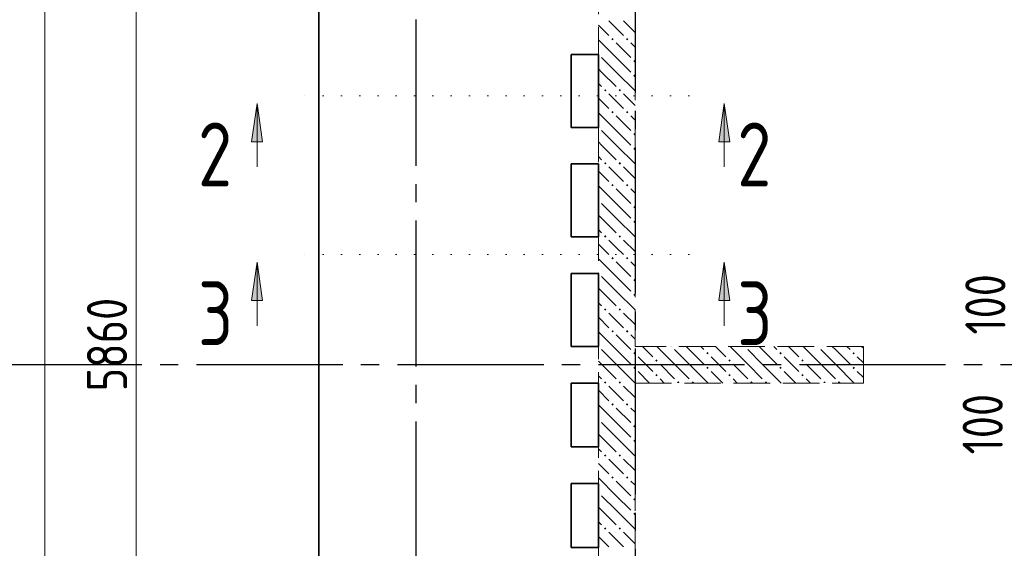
# Model space of a CAD drawing. Header units: millimetres. Extents: x 0 to 43617, y 0 to 59400.
# Tile 4 of 32: x 5756 to 11146, y 24825 to 27720. Entities that reach past the tile are written whole.
import ezdxf

# ---------------------------------------------------------------- set-up
doc = ezdxf.new("R2010")
doc.units = ezdxf.units.MM
for name, pattern in [('______2', [270, 200, -70]), ('______5', [1100, 800, -100, 100, -100]), ('______9', [100, 0, -100])]:
    doc.linetypes.add(name, pattern=pattern)
for name, color, linetype, lineweight in [('Standard', 7, 'Continuous', 25), ('Оси', 40, '______5', 18), ('Сечения символ', 7, 'Continuous', 25)]:
    doc.layers.add(name, color=color, linetype=linetype, lineweight=lineweight)
doc.layers.add('ЖБ Перекрытие верхний уровень', color=7, linetype='Continuous', lineweight=25, true_color=0xe0e0ff)
doc.layers.add('ЖБ Стена верхний уровень', color=7, linetype='Continuous', lineweight=25, true_color=0x006e00)
doc.styles.add('GOST 2.304-81', font='txt')
doc.styles.add('ISOCPEUR', font='txt')

msp = doc.modelspace()

# ---------------------------------------------------------------- hatches: boundary and pattern name
at = {"layer": 'ЖБ Стена верхний уровень', "linetype": 'Continuous', "lineweight": 18, "transparency": 33554687}
for points in [[(8994.451904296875, 27613.14086914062), (9000.9521484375, 27619.64111328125), (9007.452392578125, 27613.14086914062), (9000.9521484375, 27606.63452148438)], [(9074.45068359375, 27613.14086914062), (9080.950927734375, 27619.64111328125), (9087.451171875, 27613.14086914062), (9080.950927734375, 27606.63452148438)], [(8923.9990234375, 27536.59019219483), (8927.45361328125, 27533.14208984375), (8923.9990234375, 27529.68425625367)], [(9114.453125, 27493.1396484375), (9120.953369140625, 27499.63989257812), (9123.9990234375, 27496.59423828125), (9123.9990234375, 27489.68181484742), (9120.953369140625, 27486.63330078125)], [(9114.453125, 27413.14086914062), (9120.953369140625, 27419.64111328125), (9123.9990234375, 27416.59545898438), (9123.9990234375, 27409.68303555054), (9120.953369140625, 27406.63452148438)], [(8954.45556640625, 27333.14208984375), (8960.94970703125, 27339.63012695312), (8967.449951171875, 27333.14208984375), (8960.94970703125, 27326.6357421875)], [(9034.454345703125, 27333.14208984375), (9040.95458984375, 27339.63012695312), (9047.44873046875, 27333.14208984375), (9040.95458984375, 27326.6357421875)], [(8994.451904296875, 27213.14086914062), (9000.9521484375, 27219.64111328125), (9007.452392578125, 27213.14086914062), (9000.9521484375, 27206.63452148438)], [(9074.45068359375, 27213.14086914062), (9080.950927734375, 27219.64111328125), (9087.451171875, 27213.14086914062), (9080.950927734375, 27206.63452148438)], [(8923.9990234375, 27136.59019219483), (8927.45361328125, 27133.14208984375), (8923.9990234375, 27129.68425625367)], [(9114.453125, 27093.1396484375), (9120.953369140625, 27099.63989257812), (9123.9990234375, 27096.59423828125), (9123.9990234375, 27089.68181484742), (9120.953369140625, 27086.63330078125)], [(9114.453125, 27013.14086914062), (9120.953369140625, 27019.64111328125), (9123.9990234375, 27016.59545898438), (9123.9990234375, 27009.68303555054), (9120.953369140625, 27006.63452148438)], [(8954.45556640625, 26933.14208984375), (8960.94970703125, 26939.63012695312), (8967.449951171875, 26933.14208984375), (8960.94970703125, 26926.6357421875)], [(9034.454345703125, 26933.14208984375), (9040.95458984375, 26939.63012695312), (9047.44873046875, 26933.14208984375), (9040.95458984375, 26926.6357421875)], [(8994.451904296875, 26813.14086914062), (9000.9521484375, 26819.64111328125), (9007.452392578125, 26813.14086914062), (9000.9521484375, 26806.63452148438)], [(9074.45068359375, 26813.14086914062), (9080.950927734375, 26819.64111328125), (9087.451171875, 26813.14086914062), (9080.950927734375, 26806.63452148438)], [(8923.9990234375, 26736.59019219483), (8927.45361328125, 26733.14208984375), (8923.9990234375, 26729.68425625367)], [(9114.453125, 26693.13354492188), (9120.953369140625, 26699.63989257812), (9123.9990234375, 26696.59137851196), (9123.9990234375, 26689.67895507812), (9120.953369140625, 26686.63330078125)], [(9114.453125, 26613.14086914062), (9120.953369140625, 26619.64111328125), (9123.9990234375, 26616.59545898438), (9123.9990234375, 26609.68303555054), (9120.953369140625, 26606.63452148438)], [(8954.45556640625, 26533.14208984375), (8960.94970703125, 26539.63012695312), (8967.449951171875, 26533.14208984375), (8960.94970703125, 26526.6357421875)], [(9034.454345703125, 26533.14208984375), (9040.95458984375, 26539.63012695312), (9047.44873046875, 26533.14208984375), (9040.95458984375, 26526.6357421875)], [(8994.451904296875, 26413.14086914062), (9000.9521484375, 26419.64111328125), (9007.452392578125, 26413.14086914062), (9000.9521484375, 26406.63452148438)], [(9074.45068359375, 26413.14086914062), (9080.950927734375, 26419.64111328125), (9087.451171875, 26413.14086914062), (9080.950927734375, 26406.63452148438)], [(8923.9990234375, 26336.59019219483), (8927.45361328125, 26333.14208984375), (8923.9990234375, 26329.68425625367)], [(9114.453125, 26293.13354492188), (9120.953369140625, 26299.63989257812), (9123.9990234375, 26296.59137851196), (9123.9990234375, 26289.67895507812), (9120.953369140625, 26286.63330078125)], [(9114.453125, 26213.14086914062), (9120.953369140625, 26219.64111328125), (9123.9990234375, 26216.59545898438), (9123.9990234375, 26209.68303555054), (9120.953369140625, 26206.63452148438)], [(8954.45556640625, 26133.14208984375), (8960.94970703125, 26139.63012695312), (8967.449951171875, 26133.14208984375), (8960.94970703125, 26126.6357421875)], [(9034.454345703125, 26133.14208984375), (9040.95458984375, 26139.63012695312), (9047.44873046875, 26133.14208984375), (9040.95458984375, 26126.6357421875)], [(8994.451904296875, 26013.14086914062), (9000.9521484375, 26019.64111328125), (9007.452392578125, 26013.14086914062), (9000.9521484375, 26006.63452148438)], [(9074.45068359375, 26013.14086914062), (9080.950927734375, 26019.64111328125), (9087.451171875, 26013.14086914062), (9080.950927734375, 26006.63452148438)], [(8923.9990234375, 25936.59019219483), (8927.45361328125, 25933.14208984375), (8923.9990234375, 25929.68425625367)], [(9324.313251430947, 25929.99877929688), (9320.953369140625, 25926.6357421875), (9317.593486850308, 25929.99877929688)], [(9724.313251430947, 25929.99877929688), (9720.953369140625, 25926.6357421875), (9717.593486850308, 25929.99877929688)], [(10124.31325143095, 25929.99877929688), (10120.95336914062, 25926.6357421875), (10117.59348685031, 25929.99877929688)], [(9114.453125, 25893.13354492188), (9120.953369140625, 25899.63989257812), (9123.9990234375, 25896.59137851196), (9123.9990234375, 25889.67895507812), (9120.953369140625, 25886.63330078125)], [(9123.9990234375, 25896.59137851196), (9127.45361328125, 25893.13354492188), (9123.9990234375, 25889.67895507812)], [(9514.453125, 25893.13354492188), (9520.953369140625, 25899.63989257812), (9527.45361328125, 25893.13354492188), (9520.953369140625, 25886.63330078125)], [(9914.453125, 25893.13354492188), (9920.953369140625, 25899.63989257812), (9927.45361328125, 25893.13354492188), (9920.953369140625, 25886.63330078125)], [(10314.453125, 25893.13354492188), (10320.95336914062, 25899.63989257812), (10327.45361328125, 25893.13354492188), (10320.95336914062, 25886.63330078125)], [(9114.453125, 25813.14086914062), (9120.953369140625, 25819.64111328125), (9123.9990234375, 25816.59545898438), (9123.9990234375, 25809.68303555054), (9120.953369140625, 25806.63452148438)], [(9234.454345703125, 25853.13110351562), (9240.95458984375, 25859.63745117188), (9247.44873046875, 25853.13110351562), (9240.95458984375, 25846.64306640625)], [(9514.453125, 25813.14086914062), (9520.953369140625, 25819.64111328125), (9527.45361328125, 25813.14086914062), (9520.953369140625, 25806.63452148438)], [(9634.454345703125, 25853.13110351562), (9640.95458984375, 25859.63745117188), (9647.44873046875, 25853.13110351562), (9640.95458984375, 25846.64306640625)], [(9914.453125, 25813.14086914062), (9920.953369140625, 25819.64111328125), (9927.45361328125, 25813.14086914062), (9920.953369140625, 25806.63452148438)], [(10034.45434570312, 25853.13110351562), (10040.95458984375, 25859.63745117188), (10047.44873046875, 25853.13110351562), (10040.95458984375, 25846.64306640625)], [(10314.453125, 25813.14086914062), (10320.95336914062, 25819.64111328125), (10327.45361328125, 25813.14086914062), (10320.95336914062, 25806.63452148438)], [(9123.9990234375, 25816.59545898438), (9127.45361328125, 25813.14086914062), (9123.9990234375, 25809.68303555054)], [(9234.454345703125, 25773.13232421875), (9240.95458984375, 25779.638671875), (9247.44873046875, 25773.13232421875), (9240.95458984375, 25766.63208007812)], [(9634.454345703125, 25773.13232421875), (9640.95458984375, 25779.638671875), (9647.44873046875, 25773.13232421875), (9640.95458984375, 25766.63208007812)], [(10034.45434570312, 25773.13232421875), (10040.95458984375, 25779.638671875), (10047.44873046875, 25773.13232421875), (10040.95458984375, 25766.63208007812)], [(8954.45556640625, 25733.14208984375), (8960.94970703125, 25739.63012695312), (8967.449951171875, 25733.14208984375), (8960.94970703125, 25726.6357421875)], [(9034.454345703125, 25733.14208984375), (9040.95458984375, 25739.63012695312), (9047.44873046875, 25733.14208984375), (9040.95458984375, 25726.6357421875)], [(9354.45556640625, 25733.14208984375), (9360.94970703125, 25739.63012695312), (9367.449951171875, 25733.14208984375), (9364.30958932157, 25729.99877929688), (9357.592979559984, 25729.99877929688)], [(9434.454345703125, 25733.14208984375), (9440.95458984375, 25739.63012695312), (9447.44873046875, 25733.14208984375), (9444.311317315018, 25729.99877929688), (9437.594707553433, 25729.99877929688)], [(9754.45556640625, 25733.14208984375), (9760.94970703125, 25739.63012695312), (9767.449951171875, 25733.14208984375), (9764.30958932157, 25729.99877929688), (9757.592979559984, 25729.99877929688)], [(9834.454345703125, 25733.14208984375), (9840.95458984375, 25739.63012695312), (9847.44873046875, 25733.14208984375), (9844.311317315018, 25729.99877929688), (9837.594707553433, 25729.99877929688)], [(10154.45556640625, 25733.14208984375), (10160.94970703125, 25739.63012695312), (10167.44995117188, 25733.14208984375), (10164.30958932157, 25729.99877929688), (10157.59297955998, 25729.99877929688)], [(10234.45434570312, 25733.14208984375), (10240.95458984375, 25739.63012695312), (10247.44873046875, 25733.14208984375), (10244.31131731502, 25729.99877929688), (10237.59470755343, 25729.99877929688)], [(8994.451904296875, 25613.14086914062), (9000.9521484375, 25619.64111328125), (9007.452392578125, 25613.14086914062), (9000.9521484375, 25606.63452148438)], [(9074.45068359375, 25613.14086914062), (9080.950927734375, 25619.64111328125), (9087.451171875, 25613.14086914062), (9080.950927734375, 25606.63452148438)], [(8923.9990234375, 25536.5966796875), (8927.45361328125, 25533.14208984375), (8923.9990234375, 25529.68425625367)], [(9114.453125, 25493.13354492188), (9120.953369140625, 25499.63989257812), (9123.9990234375, 25496.59137851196), (9123.9990234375, 25489.67895507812), (9120.953369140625, 25486.63330078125)], [(9114.453125, 25413.14086914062), (9120.953369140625, 25419.64111328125), (9123.9990234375, 25416.59545898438), (9123.9990234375, 25409.68303555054), (9120.953369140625, 25406.63452148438)], [(8954.45556640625, 25333.14208984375), (8960.94970703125, 25339.64233398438), (8967.449951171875, 25333.14208984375), (8960.94970703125, 25326.6357421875)], [(9034.454345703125, 25333.14208984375), (9040.95458984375, 25339.64233398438), (9047.44873046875, 25333.14208984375), (9040.95458984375, 25326.6357421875)], [(8994.451904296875, 25213.14086914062), (9000.9521484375, 25219.64111328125), (9007.452392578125, 25213.14086914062), (9000.9521484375, 25206.63452148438)], [(9074.45068359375, 25213.14086914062), (9080.950927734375, 25219.64111328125), (9087.451171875, 25213.14086914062), (9080.950927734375, 25206.63452148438)], [(8923.9990234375, 25136.5966796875), (8927.45361328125, 25133.14208984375), (8923.9990234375, 25129.68425625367)], [(9114.453125, 25093.13354492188), (9120.953369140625, 25099.63989257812), (9123.9990234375, 25096.59137851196), (9123.9990234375, 25089.67895507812), (9120.953369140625, 25086.63330078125)], [(9114.453125, 25013.14086914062), (9120.953369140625, 25019.64111328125), (9123.9990234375, 25016.59545898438), (9123.9990234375, 25009.68303555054), (9120.953369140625, 25006.63452148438)], [(8954.45556640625, 24933.14208984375), (8960.94970703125, 24939.64233398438), (8967.449951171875, 24933.14208984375), (8960.94970703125, 24926.6357421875)], [(9034.454345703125, 24933.14208984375), (9040.95458984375, 24939.64233398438), (9047.44873046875, 24933.14208984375), (9040.95458984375, 24926.6357421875)]]:
    msp.add_hatch(color=7, dxfattribs=at).paths.add_polyline_path(points, flags=16)
at = {"layer": 'Сечения символ', "linetype": 'Continuous', "lineweight": 13, "transparency": 33554687}
for points in [[(7025.384521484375, 27051.611328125), (7055.389404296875, 27261.61499023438), (7085.38818359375, 27051.611328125)], [(9582.18994140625, 27051.611328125), (9612.19482421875, 27261.61499023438), (9642.1875, 27051.611328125)], [(7025.384521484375, 26181.61010742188), (7055.389404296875, 26391.60766601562), (7085.38818359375, 26181.61010742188)], [(9582.18994140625, 26181.61010742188), (9612.19482421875, 26391.60766601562), (9642.1875, 26181.61010742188)]]:
    msp.add_hatch(color=7, dxfattribs=at).paths.add_polyline_path(points, flags=16)

# ---------------------------------------------------------------- linework, layer by layer
at = {"layer": 'Standard', "color": 7, "linetype": 'Continuous', "lineweight": 13, "transparency": 33554687}
msp.add_line((6393.994140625, 28879.99877929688), (6393.994140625, 23019.9951171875), dxfattribs=at)
msp.add_lwpolyline([(5893.994140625, 57219.9951171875), (5893.994140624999, 38586.05987162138), (5893.994140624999, 38586.05987162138), (5893.994140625, 20799.560546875)], dxfattribs=at)
at = {"layer": 'ЖБ Перекрытие верхний уровень', "color": 7, "linetype": 'Continuous', "lineweight": 35, "transparency": 33554687}
for p, q in [((7393.994140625, 57219.9951171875), (7393.994140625, 22670.00122070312)), ((8774.005126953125, 27129.99877929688), (8774.005126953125, 27529.99877929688)), ((8774.005126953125, 27529.99877929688), (8923.9990234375, 27529.99877929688)), ((8923.9990234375, 27529.99877929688), (8923.9990234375, 27129.99877929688)), ((8923.9990234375, 27129.99877929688), (8774.005126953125, 27129.99877929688)), ((8774.005126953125, 26529.99877929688), (8774.005126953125, 26929.99877929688)), ((8774.005126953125, 26929.99877929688), (8923.9990234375, 26929.99877929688)), ((8923.9990234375, 26929.99877929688), (8923.9990234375, 26529.99877929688)), ((8923.9990234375, 26529.99877929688), (8774.005126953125, 26529.99877929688)), ((8774.005126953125, 26329.99877929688), (8923.9990234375, 26329.99877929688)), ((8774.005126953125, 25929.99877929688), (8774.005126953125, 26329.99877929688)), ((8923.9990234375, 26329.99877929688), (8923.9990234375, 25929.99877929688)), ((8923.9990234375, 25929.99877929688), (8774.005126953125, 25929.99877929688)), ((8774.005126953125, 25379.99877929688), (8774.005126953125, 25729.99877929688)), ((8774.005126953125, 25729.99877929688), (8923.9990234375, 25729.99877929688)), ((8923.9990234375, 25729.99877929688), (8923.9990234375, 25379.99877929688)), ((8923.9990234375, 25379.99877929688), (8774.005126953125, 25379.99877929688)), ((8774.005126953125, 25179.99877929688), (8923.9990234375, 25179.99877929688)), ((8774.005126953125, 24829.99877929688), (8774.005126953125, 25179.99877929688)), ((8923.9990234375, 25179.99877929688), (8923.9990234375, 24829.99877929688)), ((8923.9990234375, 24829.99877929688), (8774.005126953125, 24829.99877929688))]:
    msp.add_line(p, q, dxfattribs=at)
at = {"layer": 'ЖБ Стена верхний уровень', "color": 251, "linetype": '______2', "lineweight": 13, "true_color": 0x656565, "transparency": 33554687}
for p, q in [((9123.9990234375, 25929.99877929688), (9123.9990234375, 29229.99877929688)), ((8923.9990234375, 29029.99877929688), (8923.9990234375, 22870.00122070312)), ((10374.00512695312, 25929.99877929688), (9123.9990234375, 25929.99877929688)), ((10374.00512695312, 25729.99877929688), (10374.00512695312, 25929.99877929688)), ((9123.9990234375, 25729.99877929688), (10374.00512695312, 25729.99877929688)), ((9123.9990234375, 22870.00122070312), (9123.9990234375, 25729.99877929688))]:
    msp.add_line(p, q, dxfattribs=at)
at = {"layer": 'ЖБ Стена верхний уровень', "color": 9, "linetype": 'Continuous', "lineweight": 18, "true_color": 0xc7c7c7, "transparency": 33554687}
for p, q in [((9020.953369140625, 27673.13232421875), (8980.950927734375, 27713.14086914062)), ((9060.94970703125, 27713.14086914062), (9123.9990234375, 27650.09155273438)), ((8923.9990234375, 27690.08820075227), (8980.950927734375, 27633.14208984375)), ((9060.94970703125, 27633.14208984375), (9020.953369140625, 27673.13232421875)), ((9020.953369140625, 27513.14086914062), (8923.9990234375, 27610.09521484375)), ((9020.953369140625, 27593.1396484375), (9100.9521484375, 27513.14086914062)), ((9100.9521484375, 27593.1396484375), (9123.9990234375, 27570.09160122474)), ((8940.95458984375, 27513.14086914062), (9020.953369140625, 27433.14208984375)), ((9020.953369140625, 27513.14086914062), (9100.9521484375, 27433.14208984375)), ((8940.95458984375, 27433.14208984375), (8923.9990234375, 27450.09593145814)), ((8940.95458984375, 27433.14208984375), (9020.953369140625, 27353.13110351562)), ((9020.953369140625, 27433.14208984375), (9123.9990234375, 27330.09643554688)), ((8923.999023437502, 27370.08796344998), (8940.95458984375, 27353.13110351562)), ((8923.9990234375, 27290.08820075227), (8980.950927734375, 27233.14208984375)), ((9020.953369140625, 27273.13232421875), (8980.950927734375, 27313.14086914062)), ((9060.94970703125, 27233.14208984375), (9020.953369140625, 27273.13232421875)), ((9060.94970703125, 27313.14086914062), (9123.9990234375, 27250.09155273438)), ((9020.953369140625, 27113.14086914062), (8923.9990234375, 27210.09521484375)), ((9020.953369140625, 27193.1396484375), (9100.9521484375, 27113.14086914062)), ((9100.9521484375, 27193.1396484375), (9123.9990234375, 27170.09160122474)), ((8940.95458984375, 27113.14086914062), (9020.953369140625, 27033.14208984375)), ((9020.953369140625, 27113.14086914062), (9100.9521484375, 27033.14208984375)), ((8940.95458984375, 27033.14208984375), (8923.9990234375, 27050.09593145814)), ((8940.95458984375, 27033.14208984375), (9020.953369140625, 26953.13110351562)), ((9020.953369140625, 27033.14208984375), (9123.9990234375, 26930.09643554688)), ((8923.999023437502, 26970.08796344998), (8940.95458984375, 26953.13110351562)), ((9020.953369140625, 26873.13232421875), (8980.950927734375, 26913.14086914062)), ((9060.94970703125, 26913.14086914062), (9123.9990234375, 26850.09155273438)), ((8923.9990234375, 26890.08820075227), (8980.950927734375, 26833.14208984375)), ((9060.94970703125, 26833.14208984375), (9020.953369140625, 26873.13232421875)), ((9020.953369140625, 26713.14086914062), (8923.9990234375, 26810.09521484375)), ((9020.953369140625, 26793.1396484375), (9100.9521484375, 26713.14086914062)), ((9100.9521484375, 26793.1396484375), (9123.9990234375, 26770.09160122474)), ((8940.95458984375, 26713.14086914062), (9020.953369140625, 26633.14208984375)), ((9020.953369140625, 26713.14086914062), (9100.9521484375, 26633.14208984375)), ((8940.95458984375, 26633.14208984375), (8923.9990234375, 26650.09593145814)), ((8940.95458984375, 26633.14208984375), (9020.953369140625, 26553.13110351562)), ((9020.953369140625, 26633.14208984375), (9123.9990234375, 26530.09643554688)), ((8923.999023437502, 26570.08796344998), (8940.95458984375, 26553.13110351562)), ((8923.9990234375, 26490.08820075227), (8980.950927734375, 26433.14208984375)), ((9020.953369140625, 26473.13232421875), (8980.950927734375, 26513.14086914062)), ((9060.94970703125, 26433.14208984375), (9020.953369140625, 26473.13232421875)), ((9060.94970703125, 26513.14086914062), (9123.9990234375, 26450.08834591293)), ((9020.953369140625, 26313.14086914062), (8923.9990234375, 26410.09521484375)), ((9020.953369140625, 26393.13354492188), (9100.9521484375, 26313.14086914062)), ((9100.9521484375, 26393.13354492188), (9123.9990234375, 26370.08666992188)), ((8940.95458984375, 26313.14086914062), (9020.953369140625, 26233.14208984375)), ((9020.953369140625, 26313.14086914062), (9100.9521484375, 26233.14208984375)), ((8940.95458984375, 26233.14208984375), (8923.9990234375, 26250.09593145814)), ((8940.95458984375, 26233.14208984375), (9020.953369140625, 26153.13110351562)), ((9020.953369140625, 26233.14208984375), (9123.9990234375, 26130.09643554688)), ((8923.999023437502, 26170.08796344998), (8940.95458984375, 26153.13110351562)), ((8923.9990234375, 26090.08820075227), (8980.950927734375, 26033.14208984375)), ((9020.953369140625, 26073.13232421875), (8980.950927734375, 26113.14086914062)), ((9060.94970703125, 26113.14086914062), (9123.9990234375, 26050.08834591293)), ((9060.94970703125, 26033.14208984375), (9020.953369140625, 26073.13232421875)), ((9020.953369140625, 25913.14086914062), (8923.9990234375, 26010.09521484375)), ((9020.953369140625, 25993.13354492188), (9100.9521484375, 25913.14086914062)), ((9100.9521484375, 25993.13354492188), (9123.9990234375, 25970.08666992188)), ((9164.086914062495, 25929.99877929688), (9220.953369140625, 25873.13232421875)), ((9340.95458984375, 25833.14208984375), (9244.08804671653, 25929.99877929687)), ((9420.953369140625, 25913.14086914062), (9404.09545898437, 25929.99877929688)), ((9484.092952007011, 25929.99877929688), (9500.9521484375, 25913.14086914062)), ((9564.086914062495, 25929.99877929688), (9620.953369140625, 25873.13232421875)), ((9740.95458984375, 25833.14208984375), (9644.08804671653, 25929.99877929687)), ((9820.953369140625, 25913.14086914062), (9804.09545898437, 25929.99877929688)), ((9884.092952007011, 25929.99877929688), (9900.9521484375, 25913.14086914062)), ((9964.086914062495, 25929.99877929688), (10020.95336914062, 25873.13232421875)), ((10140.95458984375, 25833.14208984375), (10044.08804671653, 25929.99877929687)), ((10220.95336914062, 25913.14086914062), (10204.09545898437, 25929.99877929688)), ((10284.09295200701, 25929.99877929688), (10300.9521484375, 25913.14086914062)), ((10364.08691406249, 25929.99877929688), (10374.00512695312, 25920.08056640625)), ((8940.95458984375, 25913.14086914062), (9020.953369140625, 25833.14208984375)), ((9020.953369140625, 25913.14086914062), (9100.9521484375, 25833.14208984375)), ((9180.950927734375, 25833.14208984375), (9140.95458984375, 25873.13232421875)), ((9340.95458984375, 25913.14086914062), (9420.953369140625, 25833.14208984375)), ((9420.953369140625, 25913.14086914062), (9500.9521484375, 25833.14208984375)), ((9580.950927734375, 25833.14208984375), (9540.95458984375, 25873.13232421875)), ((9740.95458984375, 25913.14086914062), (9820.953369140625, 25833.14208984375)), ((9820.953369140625, 25913.14086914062), (9900.9521484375, 25833.14208984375)), ((9980.950927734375, 25833.14208984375), (9940.95458984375, 25873.13232421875)), ((10140.95458984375, 25913.14086914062), (10220.95336914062, 25833.14208984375)), ((10220.95336914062, 25913.14086914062), (10300.9521484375, 25833.14208984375)), ((10374.00512695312, 25840.08683068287), (10340.95458984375, 25873.13232421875)), ((8940.95458984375, 25833.14208984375), (8923.9990234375, 25850.09593145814)), ((8940.95458984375, 25833.14208984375), (9020.953369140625, 25753.13110351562)), ((9020.953369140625, 25833.14208984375), (9123.9990234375, 25730.09643554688)), ((9220.953369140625, 25793.13354492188), (9180.950927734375, 25833.14208984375)), ((9260.94970703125, 25833.14208984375), (9340.95458984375, 25753.13110351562)), ((9340.95458984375, 25833.14208984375), (9420.953369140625, 25753.13110351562)), ((9420.953369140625, 25833.14208984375), (9524.096679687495, 25729.99877929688)), ((9620.953369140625, 25793.13354492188), (9580.950927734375, 25833.14208984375)), ((9660.94970703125, 25833.14208984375), (9740.95458984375, 25753.13110351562)), ((9740.95458984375, 25833.14208984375), (9820.953369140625, 25753.13110351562)), ((9820.953369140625, 25833.14208984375), (9924.096679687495, 25729.99877929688)), ((10020.95336914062, 25793.13354492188), (9980.950927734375, 25833.14208984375)), ((10060.94970703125, 25833.14208984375), (10140.95458984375, 25753.13110351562)), ((10140.95458984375, 25833.14208984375), (10220.95336914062, 25753.13110351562)), ((10220.95336914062, 25833.14208984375), (10324.09667968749, 25729.99877929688)), ((8923.999023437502, 25770.08796344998), (8940.95458984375, 25753.13110351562)), ((9140.95458984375, 25793.13354492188), (9204.08614430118, 25729.99877929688)), ((9540.95458984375, 25793.13354492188), (9604.08614430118, 25729.99877929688)), ((9940.95458984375, 25793.13354492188), (10004.08614430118, 25729.99877929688)), ((10340.95458984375, 25793.13354492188), (10374.00512695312, 25760.08132670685)), ((9020.953369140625, 25673.13232421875), (8980.950927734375, 25713.14086914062)), ((9060.94970703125, 25713.14086914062), (9123.9990234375, 25650.08834591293)), ((9123.9990234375, 25730.09643554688), (9124.096679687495, 25729.99877929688)), ((9260.94970703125, 25753.13110351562), (9284.08438460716, 25729.99877929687)), ((9660.94970703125, 25753.13110351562), (9684.08438460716, 25729.99877929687)), ((10060.94970703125, 25753.13110351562), (10084.08438460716, 25729.99877929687)), ((8923.9990234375, 25690.08820075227), (8980.950927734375, 25633.14208984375)), ((9060.94970703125, 25633.14208984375), (9020.953369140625, 25673.13232421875)), ((9020.953369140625, 25513.14086914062), (8923.9990234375, 25610.09521484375)), ((9020.953369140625, 25593.13354492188), (9100.9521484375, 25513.14086914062)), ((9100.9521484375, 25593.13354492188), (9123.9990234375, 25570.08666992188)), ((8940.95458984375, 25513.14086914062), (9020.953369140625, 25433.14208984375)), ((9020.953369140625, 25513.14086914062), (9100.9521484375, 25433.14208984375)), ((8940.95458984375, 25433.14208984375), (8923.9990234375, 25450.09593145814)), ((8940.95458984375, 25433.14208984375), (9020.953369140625, 25353.13110351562)), ((9020.953369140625, 25433.14208984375), (9123.9990234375, 25330.09643554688)), ((8923.999023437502, 25370.08796344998), (8940.95458984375, 25353.13110351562)), ((8923.9990234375, 25290.08820075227), (8980.950927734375, 25233.14208984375)), ((9020.953369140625, 25273.13232421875), (8980.950927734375, 25313.14086914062)), ((9060.94970703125, 25313.14086914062), (9123.9990234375, 25250.08834591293)), ((9060.94970703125, 25233.14208984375), (9020.953369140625, 25273.13232421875)), ((9020.953369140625, 25113.14086914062), (8923.9990234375, 25210.09521484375)), ((9020.953369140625, 25193.13354492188), (9100.9521484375, 25113.14086914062)), ((9100.9521484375, 25193.13354492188), (9123.9990234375, 25170.08666992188)), ((8940.95458984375, 25113.14086914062), (9020.953369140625, 25033.14208984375)), ((9020.953369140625, 25113.14086914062), (9100.9521484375, 25033.14208984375)), ((8940.95458984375, 25033.14208984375), (8923.9990234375, 25050.09593145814)), ((8940.95458984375, 25033.14208984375), (9020.953369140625, 24953.13110351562)), ((9020.953369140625, 25033.14208984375), (9123.9990234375, 24930.09643554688)), ((8923.999023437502, 24970.08796344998), (8940.95458984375, 24953.13110351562)), ((9020.953369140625, 24873.13232421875), (8980.950927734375, 24913.14086914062)), ((9060.94970703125, 24913.14086914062), (9123.9990234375, 24850.08834591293)), ((8923.9990234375, 24890.08820075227), (8980.950927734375, 24833.14208984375)), ((9060.94970703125, 24833.14208984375), (9020.953369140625, 24873.13232421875))]:
    msp.add_line(p, q, dxfattribs=at)
at = {"layer": 'Оси', "color": 8, "linetype": '______5', "lineweight": -3, "transparency": 33554687}
for p, q in [((9123.9990234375, 57819.9951171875), (9123.9990234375, 7100)), ((7923.9990234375, 57419.9951171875), (7923.9990234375, 7100)), ((29523.9990234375, 25829.99877929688), (4600, 25829.99877929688))]:
    msp.add_line(p, q, dxfattribs=at)
at = {"layer": 'Сечения символ', "color": 7, "linetype": '______9', "lineweight": 13, "transparency": 33554687}
for p, q in [((9418.90869140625, 27303.41186523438), (7278.38134765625, 27303.41186523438)), ((9418.90869140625, 26433.40454101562), (7278.38134765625, 26433.40454101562))]:
    msp.add_line(p, q, dxfattribs=at)
at = {"layer": 'Сечения символ', "color": 7, "linetype": 'Continuous', "lineweight": 13, "transparency": 33554687}
for p, q in [((7025.384521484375, 27051.611328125), (7055.389404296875, 27261.61499023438)), ((7055.389404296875, 27261.61499023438), (7055.389404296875, 26914.0869140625)), ((7055.389404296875, 27261.61499023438), (7055.389404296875, 27261.61499023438)), ((7055.389404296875, 27261.61499023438), (7055.389404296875, 27261.61499023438)), ((7055.389404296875, 27261.61499023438), (7055.389404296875, 27261.61499023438)), ((7055.389404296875, 27261.61499023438), (7085.38818359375, 27051.611328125)), ((9582.18994140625, 27051.611328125), (9612.19482421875, 27261.61499023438)), ((9612.19482421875, 27261.61499023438), (9612.19482421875, 26914.0869140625)), ((9612.19482421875, 27261.61499023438), (9612.19482421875, 27261.61499023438)), ((9612.19482421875, 27261.61499023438), (9612.19482421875, 27261.61499023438)), ((9612.19482421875, 27261.61499023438), (9612.19482421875, 27261.61499023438)), ((9612.19482421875, 27261.61499023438), (9642.1875, 27051.611328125)), ((7085.38818359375, 27051.611328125), (7025.384521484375, 27051.611328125)), ((7055.389404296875, 27051.611328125), (7055.389404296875, 27036.61499023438)), ((9642.1875, 27051.611328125), (9582.18994140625, 27051.611328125)), ((9612.19482421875, 27051.611328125), (9612.19482421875, 27036.61499023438)), ((7025.384521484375, 26181.61010742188), (7055.389404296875, 26391.60766601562)), ((7055.389404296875, 26391.60766601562), (7055.389404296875, 26044.091796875)), ((7055.389404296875, 26391.60766601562), (7055.389404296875, 26391.60766601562)), ((7055.389404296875, 26391.60766601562), (7055.389404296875, 26391.60766601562)), ((7055.389404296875, 26391.60766601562), (7055.389404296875, 26391.60766601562)), ((7055.389404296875, 26391.60766601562), (7085.38818359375, 26181.61010742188)), ((9582.18994140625, 26181.61010742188), (9612.19482421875, 26391.60766601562)), ((9612.19482421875, 26391.60766601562), (9612.19482421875, 26044.091796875)), ((9612.19482421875, 26391.60766601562), (9612.19482421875, 26391.60766601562)), ((9612.19482421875, 26391.60766601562), (9612.19482421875, 26391.60766601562)), ((9612.19482421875, 26391.60766601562), (9612.19482421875, 26391.60766601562)), ((9612.19482421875, 26391.60766601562), (9642.1875, 26181.61010742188)), ((7085.38818359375, 26181.61010742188), (7025.384521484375, 26181.61010742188)), ((7055.389404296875, 26181.61010742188), (7055.389404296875, 26166.60766601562)), ((9642.1875, 26181.61010742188), (9582.18994140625, 26181.61010742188)), ((9612.19482421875, 26181.61010742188), (9612.19482421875, 26166.60766601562))]:
    msp.add_line(p, q, dxfattribs=at)

# ---------------------------------------------------------------- texts
at = {"layer": 'Standard', "color": 7, "linetype": 'Continuous', "lineweight": 25, "transparency": 33554687, "char_height": 220.0000047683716, "attachment_point": 7, "rotation": 90.00000250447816, "style": 'GOST 2.304-81'}
for s, insert, width in [('100', (11151.93481445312, 25994.97680664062), 485.0732445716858), ('5860', (6344.000244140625, 25684.1552734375), 657.0459008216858), ('100', (11137.4755859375, 25338.92822265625), 485.0793480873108)]:
    msp.add_mtext(s, dxfattribs=dict(at, insert=insert, width=width))
at = {"layer": 'Сечения символ', "color": 7, "linetype": 'Continuous', "lineweight": 35, "transparency": 33554687, "char_height": 350, "width": 380.7996961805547, "attachment_point": 7, "style": 'ISOCPEUR'}
for s, insert in [('\\W0.78;2', (6731.744384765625, 26806.61010742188)), ('\\W0.78;2', (9683.59375, 26806.61010742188)), ('\\W0.78;3', (6731.744384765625, 25936.61499023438)), ('\\W0.78;3', (9683.59375, 25936.61499023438))]:
    msp.add_mtext(s, dxfattribs=dict(at, insert=insert))

doc.saveas('drawing.dxf')
